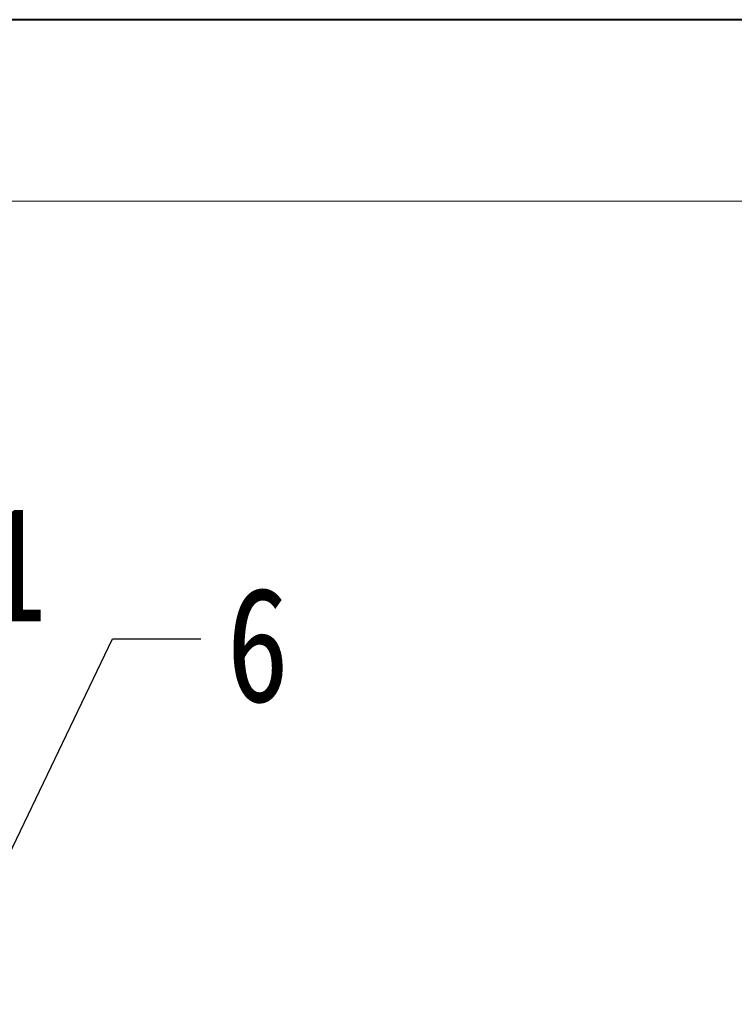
# Model space of a CAD drawing. Header units: millimetres. Extents: x 3698 to 5159, y 261 to 1294.
# Tile 41 of 46: x 4783 to 4851, y 1199 to 1294. Entities that reach past the tile are written whole.
import ezdxf

# ---------------------------------------------------------------- set-up
doc = ezdxf.new("R2010")
doc.units = ezdxf.units.MM
doc.styles.get("Standard").update_dxf_attribs({"font": '仿宋_GB2312.ttf', "width": 0.8})
doc.dimstyles.new('ISO-25.1', dxfattribs={"dimtxt": 6, "dimasz": 5, "dimexe": 3.5, "dimexo": 0.625, "dimgap": 1.5, "dimtad": 1, "dimtoh": 1, "dimtxsty": 'Standard', "dimcen": 2.5, "dimadec": 0, "dimazin": 0, "dimtfac": 1, "dimtmove": 0, "dimatfit": 3, "dimfxl": 0, "dimarcsym": 0})

msp = doc.modelspace()

# ---------------------------------------------------------------- linework, layer by layer
at = {"color": 7, "lineweight": 40}
msp.add_line((5158.573, 1293.742), (3697.745, 1293.742), dxfattribs=at)
at = {"color": 7, "lineweight": 13}
msp.add_line((5141.182, 1276.351), (3784.699, 1276.351), dxfattribs=at)

# ---------------------------------------------------------------- texts
at = {"color": 5, "lineweight": 9, "char_height": 11, "width": 1.65, "attachment_point": 1}
for s, insert in [('1', (4779.184, 1247.08)), ('6', (4802.426, 1239.372))]:
    msp.add_mtext(s, dxfattribs=dict(at, insert=insert))

# ---------------------------------------------------------------- leaders
at = {"color": 5, "lineweight": 9}
msp.add_leader([(4775.882, 1201.888), (4791.473, 1234.422), (4799.951, 1234.422)], dimstyle='ISO-25.1', override={"dimgap": 1.5, "dimtad": 0, "dimldrblk": 'Dot'}, dxfattribs=at)

doc.saveas('drawing.dxf')
